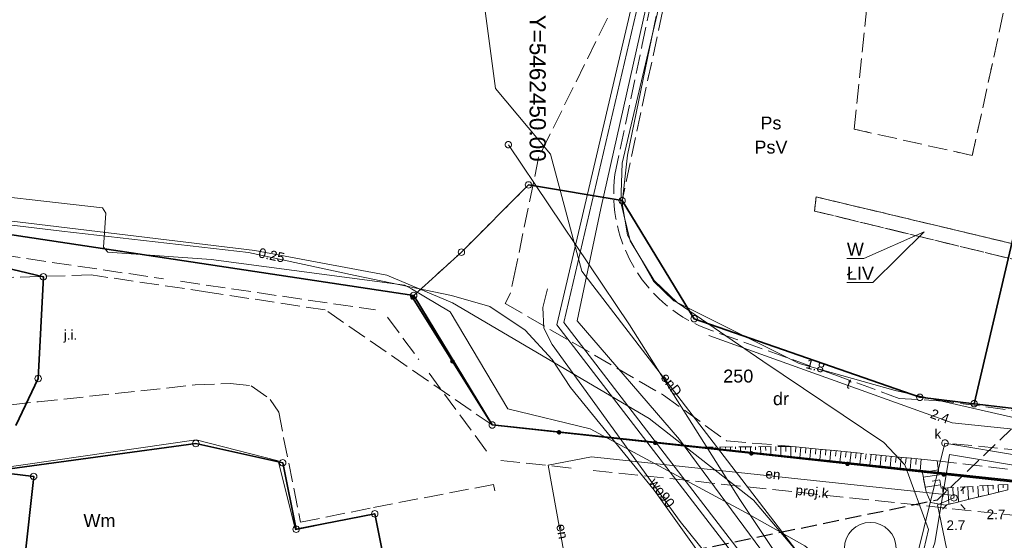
# Model space of a CAD drawing. Extents: x 5461355 to 5464904, y 5969481 to 5972975.
# Tile 28 of 40: x 5462410 to 5462486, y 5972256 to 5972297. Entities that reach past the tile are written whole.
import ezdxf
from ezdxf.enums import TextEntityAlignment as Align

# ---------------------------------------------------------------- set-up
doc = ezdxf.new("R2010")
doc.units = 0
for name, pattern in [('L_0_05', [1.75, 1.25, -0.5]), ('PRZER1-1', [1, 0.5, -0.5]), ('PRZER2-1', [1.5, 1, -0.5]), ('PRZER3-1', [2, 1.5, -0.5])]:
    doc.linetypes.add(name, pattern=pattern)
doc.layers.get('0').update_dxf_attribs({"linetype": 'CONTINUOUS'})
for name, color, linetype, lineweight in [('GEPPGD', 7, 'CONTINUOUS', 18), ('GESDZI', 7, 'CONTINUOUS', 18), ('GESDZI_O', 7, 'CONTINUOUS', 18), ('GSLKOG', 7, 'CONTINUOUS', 35), ('GSPWPN', 7, 'CONTINUOUS', 13), ('GSPWPN_O', 7, 'CONTINUOUS', 13), ('GSSKOA', 7, 'CONTINUOUS', 18), ('GSSKOA_O', 7, 'CONTINUOUS', 18), ('GSSZSN', 7, 'CONTINUOUS', 18), ('GUPELA', 7, 'CONTINUOUS', 18), ('GUPIKP', 7, 'CONTINUOUS', 18), ('GUPPRZ_O', 7, 'CONTINUOUS', 18), ('KRZYZE_2000', 230, 'CONTINUOUS', 18), ('ZAKRES', 3, 'L_0_05', 18)]:
    doc.layers.add(name, color=color, linetype=linetype, lineweight=lineweight)
for name, color, linetype, lineweight, true_color in [('GESKKL', 7, 'CONTINUOUS', 18, 0x24bc24), ('GESKKL_O', 7, 'CONTINUOUS', 18, 0x24bc24), ('GESUZY', 7, 'CONTINUOUS', 18, 0x008000), ('GESUZY_O', 7, 'CONTINUOUS', 18, 0x008000), ('GSSWWS', 7, 'CONTINUOUS', 18, 0x59d9ff), ('GULEPR', 1, 'CONTINUOUS', 18, 0xff0000), ('GULEPR_O', 1, 'CONTINUOUS', 18, 0xff0000), ('GULGPR', 7, 'CONTINUOUS', 18, 0xbfbf00), ('GULKPR', 7, 'CONTINUOUS', 18, 0x803300), ('GULKPR_O', 7, 'CONTINUOUS', 18, 0x803300), ('GULTPR', 7, 'CONTINUOUS', 18, 0xff9100), ('GULTPR_O', 7, 'CONTINUOUS', 18, 0xff9100), ('GULWPR', 5, 'CONTINUOUS', 18, 0x0000ff), ('GULWPR_O', 5, 'CONTINUOUS', 18, 0x0000ff), ('GUPKSD', 7, 'CONTINUOUS', 18, 0x803300), ('GUPKSD_O', 7, 'CONTINUOUS', 18, 0x803300)]:
    doc.layers.add(name, color=color, linetype=linetype, lineweight=lineweight, true_color=true_color)
doc.styles.add('Arial', font='arial.ttf')

# ---------------------------------------------------------------- blocks, each defined once
blk = doc.blocks.new('GSPWPN1')
blk.add_hatch(color=0).paths.add_polyline_path([(-0.045, 0), (-0.043, -0.012), (-0.039, -0.022), (-0.032, -0.032), (-0.022, -0.039), (-0.012, -0.043), (0, -0.045), (0.012, -0.043), (0.022, -0.039), (0.032, -0.032), (0.039, -0.022), (0.043, -0.012), (0.045, 0), (0.043, 0.012), (0.039, 0.022), (0.032, 0.032), (0.022, 0.039), (0.012, 0.043), (0, 0.045), (-0.012, 0.043), (-0.022, 0.039), (-0.032, 0.032), (-0.039, 0.022), (-0.043, 0.012)])
blk = doc.blocks.new('GUPKSD1')
at = {"color": 0}
blk.add_lwpolyline([(0, 0.25), (0.064705, 0.241481), (0.125, 0.216506), (0.176777, 0.176777), (0.216506, 0.125), (0.241481, 0.064705), (0.25, 0), (0.241481, -0.064705), (0.216506, -0.125), (0.176777, -0.176777), (0.125, -0.216506), (0.064705, -0.241481), (0, -0.25), (-0.064705, -0.241481), (-0.125, -0.216506), (-0.176777, -0.176777), (-0.216506, -0.125), (-0.241481, -0.064705), (-0.25, 0), (-0.241481, 0.064705), (-0.216506, 0.125), (-0.176777, 0.176777), (-0.125, 0.216506), (-0.064705, 0.241481)], close=True, dxfattribs=at)
blk = doc.blocks.new('GUPIKP1_1')
at = {"color": 0}
blk.add_lwpolyline([(0, 0.25), (0.064705, 0.241481), (0.125, 0.216506), (0.176777, 0.176777), (0.216506, 0.125), (0.241481, 0.064705), (0.25, 0), (0.241481, -0.064705), (0.216506, -0.125), (0.176777, -0.176777), (0.125, -0.216506), (0.064705, -0.241481), (0, -0.25), (-0.064705, -0.241481), (-0.125, -0.216506), (-0.176777, -0.176777), (-0.216506, -0.125), (-0.241481, -0.064705), (-0.25, 0), (-0.241481, 0.064705), (-0.216506, 0.125), (-0.176777, 0.176777), (-0.125, 0.216506), (-0.064705, 0.241481)], close=True, dxfattribs=at)
blk = doc.blocks.new('GEPPGD1_1')
at = {"color": 0}
blk.add_lwpolyline([(0, 0.25), (0.077254, 0.237764), (0.146946, 0.202254), (0.202254, 0.146946), (0.237764, 0.077254), (0.25, 0), (0.237764, -0.077254), (0.202254, -0.146946), (0.146946, -0.202254), (0.077254, -0.237764), (0, -0.25), (-0.077254, -0.237764), (-0.146946, -0.202254), (-0.202254, -0.146946), (-0.237764, -0.077254), (-0.25, 0), (-0.237764, 0.077254), (-0.202254, 0.146946), (-0.146946, 0.202254), (-0.077254, 0.237764)], close=True, dxfattribs=at)
blk = doc.blocks.new('KOLO')
blk.add_hatch(color=0).paths.add_polyline_path([(-0.175, 0), (-0.169037, -0.045293), (-0.151554, -0.0875), (-0.123744, -0.123744), (-0.0875, -0.151554), (-0.045293, -0.169037), (0, -0.175), (0.045293, -0.169037), (0.0875, -0.151554), (0.123744, -0.123744), (0.151554, -0.0875), (0.169037, -0.045293), (0.175, 0), (0.169037, 0.045293), (0.151554, 0.0875), (0.123744, 0.123744), (0.0875, 0.151554), (0.045293, 0.169037), (0, 0.175), (-0.045293, 0.169037), (-0.0875, 0.151554), (-0.123744, 0.123744), (-0.151554, 0.0875), (-0.169037, 0.045293)])
blk = doc.blocks.new('GSLKOG1')
blk.add_hatch(color=0).paths.add_polyline_path([(-0.175, 0), (-0.169037, -0.045293), (-0.151554, -0.0875), (-0.123744, -0.123744), (-0.0875, -0.151554), (-0.045293, -0.169037), (0, -0.175), (0.045293, -0.169037), (0.0875, -0.151554), (0.123744, -0.123744), (0.151554, -0.0875), (0.169037, -0.045293), (0.175, 0), (0.169037, 0.045293), (0.151554, 0.0875), (0.123744, 0.123744), (0.0875, 0.151554), (0.045293, 0.169037), (0, 0.175), (-0.045293, 0.169037), (-0.0875, 0.151554), (-0.123744, 0.123744), (-0.151554, 0.0875), (-0.169037, 0.045293)])
blk = doc.blocks.new('GUPELA1')
at = {"color": 0}
blk.add_lwpolyline([(0, 0.25), (0.064705, 0.241481), (0.125, 0.216506), (0.176777, 0.176777), (0.216506, 0.125), (0.241481, 0.064705), (0.25, 0), (0.241481, -0.064705), (0.216506, -0.125), (0.176777, -0.176777), (0.125, -0.216506), (0.064705, -0.241481), (0, -0.25), (-0.064705, -0.241481), (-0.125, -0.216506), (-0.176777, -0.176777), (-0.216506, -0.125), (-0.241481, -0.064705), (-0.25, 0), (-0.241481, 0.064705), (-0.216506, 0.125), (-0.176777, 0.176777), (-0.125, 0.216506), (-0.064705, 0.241481)], close=True, dxfattribs=at)
blk = doc.blocks.new('GUPELA2')
blk.add_hatch(color=0).paths.add_polyline_path([(-0.001087, 0.044987), (0.011881, 0.043403), (0.021281, 0.03965), (0.030065, 0.033482), (0.038133, 0.023893), (0.043117, 0.012881), (0.044986, 0.001113), (0.044323, -0.007777), (0.040557, -0.019497), (0.033417, -0.030138), (0.024849, -0.037517), (0.013788, -0.042836), (0.002013, -0.044955), (-0.00982, -0.043916), (-0.020466, -0.040077), (-0.029541, -0.033946), (-0.036867, -0.025804), (-0.04187, -0.01649), (-0.04461, -0.005909), (-0.044532, 0.006476), (-0.041285, 0.017903), (-0.034764, 0.028574), (-0.024479, 0.03776), (-0.013449, 0.042943)])
at = {"color": 0}
for points in [[(-0.883883, 0.883883), (-0.53033, 0.53033)], [(0.883883, 0.883883), (0.53033, 0.53033)], [(-0.883883, -0.883883), (-0.53033, -0.53033)], [(0.883883, -0.883883), (0.53033, -0.53033)]]:
    blk.add_lwpolyline(points, dxfattribs=at)

msp = doc.modelspace()

# ---------------------------------------------------------------- linework, layer by layer
at = {"layer": 'GESDZI', "color": 84, "linetype": 'Continuous', "lineweight": 35, "elevation": 10.22}
for points in [[(5462552.44, 5972302.79), (5462515.07, 5972400), (5462508.3, 5972371.1), (5462501.95, 5972343.96), (5462495.52, 5972316.49), (5462483.95, 5972267.08), (5462501.99, 5972264.94), (5462514.49, 5972273.68)], [(5462479.74, 5972267.58), (5462462.24, 5972273.68), (5462456.65, 5972282.84), (5462449.39, 5972284.06), (5462444.19, 5972278.84), (5462440.49, 5972275.48), (5462446.58, 5972265.43), (5462499.09, 5972259.82), (5462514.49, 5972273.68), (5462501.99, 5972264.94), (5462483.95, 5972267.08)]]:
    msp.add_lwpolyline(points, close=True, dxfattribs=at)
for points in [[(5462335.22, 5972217.06), (5462360.98, 5972216.97), (5462484.81, 5972241.37), (5462499.09, 5972259.82), (5462446.58, 5972265.43), (5462440.49, 5972275.48), (5462351.94, 5972288.84)], [(5462403.78, 5972278.83), (5462411.77, 5972276.93), (5462411.37, 5972269.03), (5462409.63, 5972265.38)], [(5462409.18, 5972262.03), (5462423.59, 5972263.99), (5462430.33, 5972262.5), (5462431.37, 5972257.34), (5462437.47, 5972258.54), (5462438.5, 5972253.33), (5462432.38, 5972252.13), (5462432.71, 5972250.43), (5462432.92, 5972250.4), (5462432.83, 5972249.86), (5462434.87, 5972239.38), (5462379.52, 5972227.92)], [(5462335.2, 5972238.11), (5462353.2, 5972239.21), (5462396.91, 5972239.67), (5462431.25, 5972240.54), (5462432.83, 5972249.86), (5462432.92, 5972250.4), (5462432.71, 5972250.43), (5462414.88, 5972252.79), (5462411.48, 5972253.22), (5462410.32, 5972254.89), (5462411.02, 5972261.44), (5462409.13, 5972261.67), (5462409.18, 5972262.03), (5462398.69, 5972260.61), (5462395.09, 5972258.21), (5462383.43, 5972255.8), (5462377.74, 5972255.04), (5462372.88, 5972254.99), (5462368.8, 5972253.57), (5462347.19, 5972249.77)]]:
    msp.add_lwpolyline(points, dxfattribs=at)
at = {"layer": 'GESDZI_O', "color": 84, "linetype": 'Continuous', "lineweight": 0}
msp.add_circle((5462475.894, 5972255.863), 2.003, dxfattribs=at)
at = {"layer": 'GESKKL', "color": 252, "linetype": 'PRZER3-1', "lineweight": 18}
for points in [[(5462512.871, 5972272.548), (5462511.4, 5972275.42), (5462494.03, 5972276.57), (5462471.58, 5972282.03), (5462471.69, 5972283.13), (5462493.92, 5972277.83), (5462510.86, 5972276.46), (5462490.15, 5972316.86), (5462489.19, 5972311.06), (5462483.81, 5972286.34), (5462474.64, 5972288.39), (5462475.66, 5972298.17), (5462471.59, 5972299.11), (5462463.99, 5972300.65), (5462460.613, 5972301.419), (5462456.65, 5972282.84), (5462462.24, 5972273.68), (5462479.74, 5972267.58), (5462483.95, 5972267.08), (5462501.99, 5972264.94)], [(5462510.86, 5972276.46), (5462493.92, 5972277.83), (5462471.69, 5972283.13), (5462471.58, 5972282.03), (5462494.03, 5972276.57), (5462511.4, 5972275.42), (5462512.83, 5972275.32), (5462552.44, 5972302.79), (5462552.153, 5972303.537), (5462512.83, 5972276.31)]]:
    msp.add_lwpolyline(points, close=True, dxfattribs=at)
at = {"layer": 'GESKKL_O', "color": 252, "linetype": 'Continuous', "lineweight": 13, "flags": 128}
msp.add_lwpolyline([(5462480.064, 5972280.424), (5462476.101, 5972276.474), (5462474.081, 5972276.474)], dxfattribs=at)
at = {"layer": 'GESUZY', "color": 252, "linetype": 'PRZER1-1', "lineweight": 18}
for points in [[(5462512.871, 5972272.548), (5462511.4, 5972275.42), (5462494.03, 5972276.57), (5462471.58, 5972282.03), (5462471.69, 5972283.13), (5462493.92, 5972277.83), (5462510.86, 5972276.46), (5462490.15, 5972316.86), (5462489.19, 5972311.06), (5462483.81, 5972286.34), (5462474.64, 5972288.39), (5462475.66, 5972298.17), (5462471.59, 5972299.11), (5462463.99, 5972300.65), (5462460.613, 5972301.419), (5462456.65, 5972282.84), (5462462.24, 5972273.68), (5462479.74, 5972267.58), (5462483.95, 5972267.08), (5462501.99, 5972264.94)], [(5462510.86, 5972276.46), (5462493.92, 5972277.83), (5462471.69, 5972283.13), (5462471.58, 5972282.03), (5462494.03, 5972276.57), (5462511.4, 5972275.42), (5462512.83, 5972275.32), (5462552.44, 5972302.79), (5462552.153, 5972303.537), (5462512.83, 5972276.31)], [(5462514.49, 5972273.68), (5462512.871, 5972272.548), (5462501.99, 5972264.94), (5462483.95, 5972267.08), (5462479.74, 5972267.58), (5462462.24, 5972273.68), (5462456.65, 5972282.84), (5462449.39, 5972284.06), (5462444.19, 5972278.84), (5462440.49, 5972275.48), (5462446.58, 5972265.43), (5462499.09, 5972259.82)]]:
    msp.add_lwpolyline(points, close=True, dxfattribs=at)
for points in [[(5462351.94, 5972288.84), (5462440.49, 5972275.48), (5462446.58, 5972265.43), (5462499.09, 5972259.82), (5462484.81, 5972241.37), (5462360.98, 5972216.97), (5462335.22, 5972217.06)], [(5462334.77, 5972224.75), (5462360.84, 5972224.63), (5462379.52, 5972227.92), (5462434.87, 5972239.38), (5462432.83, 5972249.86), (5462432.92, 5972250.4), (5462432.71, 5972250.43), (5462432.38, 5972252.13), (5462438.5, 5972253.33), (5462437.47, 5972258.54), (5462431.37, 5972257.34), (5462430.33, 5972262.5), (5462423.59, 5972263.99), (5462409.18, 5972262.03), (5462398.69, 5972260.61), (5462334.97, 5972251.94)], [(5462334.77, 5972224.75), (5462360.84, 5972224.63), (5462379.52, 5972227.92), (5462434.87, 5972239.38), (5462432.83, 5972249.86), (5462432.92, 5972250.4), (5462432.71, 5972250.43), (5462432.38, 5972252.13), (5462438.5, 5972253.33), (5462437.47, 5972258.54), (5462431.37, 5972257.34), (5462430.33, 5972262.5), (5462423.59, 5972263.99), (5462409.18, 5972262.03), (5462398.69, 5972260.61), (5462334.97, 5972251.94)]]:
    msp.add_lwpolyline(points, dxfattribs=at)
at = {"layer": 'GESUZY_O', "color": 252, "linetype": 'Continuous', "lineweight": 13, "flags": 128}
msp.add_lwpolyline([(5462480.064, 5972280.424), (5462475.401, 5972278.349), (5462474.081, 5972278.349)], dxfattribs=at)
at = {"layer": 'GSLKOG', "color": 252, "linetype": 'Continuous', "lineweight": 35}
msp.add_lwpolyline([(5462484.86, 5972241.64), (5462495.39, 5972255.18), (5462494.23, 5972260.21), (5462446.58, 5972265.43), (5462440.4, 5972275.32)], dxfattribs=at)
at = {"layer": 'GSSKOA', "color": 252, "linetype": 'PRZER3-1', "lineweight": 18}
msp.add_lwpolyline([(5462510.99, 5972264.79), (5462508.34, 5972264.2), (5462507.19, 5972264.26), (5462500.51, 5972265), (5462492.3, 5972265.86), (5462481.559, 5972267.277), (5462478.147, 5972267.494), (5462473.152, 5972269.318), (5462463.58, 5972272.761, -0.356655), (5462456.098, 5972284.867), (5462458.189, 5972294.82), (5462460.577, 5972306.197), (5462462.125, 5972314.009), (5462463.559, 5972320.921), (5462464.675, 5972325.569), (5462465.543, 5972328.775), (5462467.444, 5972335.673), (5462471.875, 5972350.653), (5462475.544, 5972363.274), (5462480.544, 5972380.005), (5462484.001, 5972391.313), (5462488.466, 5972405.55), (5462486.076, 5972406.409), (5462481.072, 5972401.5)], format="xyb", dxfattribs=at)
for points in [[(5462455.508, 5972296.992), (5462450.172, 5972286.173), (5462448.418, 5972277.634), (5462447.974, 5972275.607), (5462447.591, 5972274.848), (5462459.868, 5972267.749), (5462464.75, 5972264.2), (5462469.898, 5972263.763), (5462481.086, 5972262.646), (5462491.86, 5972261.4), (5462495.89, 5972261.1), (5462497.88, 5972260.48), (5462499.01, 5972259.46), (5462499.83, 5972258.19), (5462500.34, 5972257.01), (5462500.44, 5972255.97), (5462500.31, 5972254.96), (5462499.62, 5972253.4), (5462510.99, 5972264.79)], [(5462486.572, 5972260.395), (5462481.707, 5972259.215), (5462480.593, 5972259.408), (5462480.229, 5972260.245), (5462479.908, 5972261.869), (5462462.715, 5972263.709), (5462446.58, 5972265.43), (5462433.634, 5972274.353), (5462424.681, 5972275.718), (5462415.467, 5972277.078), (5462402.241, 5972276.66), (5462389.012, 5972276.263), (5462375.897, 5972275.85), (5462369.231, 5972275.668), (5462358.034, 5972273.105), (5462340.93, 5972269.252)], [(5462339.418, 5972259.677), (5462356.216, 5972261.391), (5462371.408, 5972263.064), (5462389.393, 5972264.892), (5462411.373, 5972267.227), (5462423.536, 5972268.537), (5462426.256, 5972268.645), (5462427.872, 5972268.47), (5462429.354, 5972267.419), (5462430.027, 5972266.436), (5462430.402, 5972264.438), (5462431.72, 5972257.891), (5462437.381, 5972259.026), (5462446.687, 5972260.818), (5462446.782, 5972260.327)]]:
    msp.add_lwpolyline(points, dxfattribs=at)
at = {"layer": 'GSSWWS', "color": 252, "linetype": 'Continuous', "lineweight": 18}
msp.add_lwpolyline([(5462338.04, 5972225.111), (5462360.84, 5972224.63), (5462372.84, 5972227.023), (5462380.315, 5972228.249), (5462402.119, 5972232.751), (5462434.87, 5972239.38), (5462432.356, 5972252.042), (5462438.547, 5972253.275), (5462437.477, 5972258.536), (5462431.329, 5972257.303), (5462429.991, 5972262.652), (5462423.625, 5972264.29), (5462363.851, 5972255.651), (5462339.471, 5972252.224)], dxfattribs=at)
at = {"layer": 'GSSZSN', "color": 252, "linetype": 'PRZER2-1', "lineweight": 18}
msp.add_lwpolyline([(5462462.715, 5972263.709), (5462469.898, 5972263.763), (5462481.086, 5972262.646), (5462481.382, 5972260.524), (5462486.572, 5972260.823), (5462486.572, 5972260.395), (5462481.707, 5972259.215), (5462480.593, 5972259.408), (5462480.229, 5972260.245), (5462479.908, 5972261.869)], close=True, dxfattribs=at)
at = {"layer": 'GSSZSN', "color": 252, "linetype": 'Continuous', "lineweight": 18}
for points in [[(5462463.093, 5972263.711), (5462463.094, 5972263.69)], [(5462463.484, 5972263.714), (5462463.485, 5972263.626)], [(5462463.875, 5972263.717), (5462463.875, 5972263.651)], [(5462464.266, 5972263.72), (5462464.267, 5972263.542)], [(5462464.657, 5972263.723), (5462464.657, 5972263.612)], [(5462465.047, 5972263.726), (5462465.049, 5972263.459)], [(5462465.438, 5972263.729), (5462465.439, 5972263.573)], [(5462465.829, 5972263.732), (5462465.832, 5972263.375)], [(5462466.22, 5972263.735), (5462466.221, 5972263.534)], [(5462466.611, 5972263.738), (5462466.614, 5972263.291)], [(5462467.001, 5972263.741), (5462467.003, 5972263.495)], [(5462467.392, 5972263.744), (5462467.396, 5972263.208)], [(5462467.783, 5972263.747), (5462467.785, 5972263.456)], [(5462468.174, 5972263.75), (5462468.179, 5972263.124)], [(5462468.565, 5972263.753), (5462468.567, 5972263.418)], [(5462468.955, 5972263.756), (5462468.961, 5972263.04)], [(5462469.346, 5972263.759), (5462469.349, 5972263.379)], [(5462469.737, 5972263.762), (5462469.743, 5972262.957)], [(5462470.127, 5972263.74), (5462470.086, 5972263.332)], [(5462470.516, 5972263.701), (5462470.434, 5972262.883)], [(5462470.904, 5972263.663), (5462470.863, 5972263.252)], [(5462471.293, 5972263.624), (5462471.211, 5972262.8)], [(5462471.682, 5972263.585), (5462471.641, 5972263.172)], [(5462472.071, 5972263.546), (5462471.988, 5972262.717)], [(5462472.46, 5972263.507), (5462472.418, 5972263.091)], [(5462472.849, 5972263.468), (5462472.765, 5972262.633)], [(5462473.238, 5972263.43), (5462473.196, 5972263.011)], [(5462473.627, 5972263.391), (5462473.543, 5972262.55)], [(5462474.015, 5972263.352), (5462473.973, 5972262.93)], [(5462474.404, 5972263.313), (5462474.32, 5972262.467)], [(5462474.793, 5972263.274), (5462474.751, 5972262.85)], [(5462475.182, 5972263.236), (5462475.097, 5972262.384)], [(5462475.571, 5972263.197), (5462475.528, 5972262.77)], [(5462475.96, 5972263.158), (5462475.874, 5972262.301)], [(5462476.349, 5972263.119), (5462476.306, 5972262.689)], [(5462476.738, 5972263.08), (5462476.651, 5972262.218)], [(5462477.126, 5972263.041), (5462477.083, 5972262.609)], [(5462477.515, 5972263.003), (5462477.429, 5972262.135)], [(5462477.904, 5972262.964), (5462477.861, 5972262.528)], [(5462478.293, 5972262.925), (5462478.206, 5972262.051)], [(5462478.682, 5972262.886), (5462478.638, 5972262.448)], [(5462479.071, 5972262.847), (5462478.983, 5972261.968)], [(5462479.46, 5972262.809), (5462479.416, 5972262.368)], [(5462479.849, 5972262.77), (5462479.76, 5972261.885)], [(5462481.238, 5972261.555), (5462480.004, 5972261.383)], [(5462481.184, 5972261.942), (5462480.556, 5972261.855)], [(5462481.346, 5972260.781), (5462480.156, 5972260.615)], [(5462481.292, 5972261.168), (5462480.686, 5972261.084)], [(5462481.512, 5972260.531), (5462481.55, 5972259.884)], [(5462481.902, 5972260.554), (5462481.976, 5972259.28)], [(5462482.293, 5972260.576), (5462482.327, 5972259.975)], [(5462482.683, 5972260.599), (5462482.748, 5972259.468)], [(5462483.073, 5972260.621), (5462483.103, 5972260.091)], [(5462483.463, 5972260.644), (5462483.52, 5972259.655)], [(5462483.853, 5972260.666), (5462483.88, 5972260.207)], [(5462484.243, 5972260.689), (5462484.292, 5972259.842)], [(5462484.633, 5972260.711), (5462484.656, 5972260.323)], [(5462485.024, 5972260.734), (5462485.064, 5972260.029)], [(5462485.414, 5972260.757), (5462485.432, 5972260.44)], [(5462485.804, 5972260.779), (5462485.836, 5972260.216)], [(5462486.194, 5972260.802), (5462486.208, 5972260.556)]]:
    msp.add_lwpolyline(points, dxfattribs=at)
at = {"layer": 'GULEPR', "color": 1, "linetype": 'Continuous', "lineweight": 18, "true_color": 0xff0000, "elevation": 10.14}
for points in [[(5462475.16, 5972244.59), (5462478.06, 5972247.24), (5462480.42, 5972257.32), (5462478.57, 5972262.35), (5462476.95, 5972264.06), (5462467.57, 5972270.37), (5462460.93, 5972274.93), (5462459.13, 5972276.64), (5462457.27, 5972279.73), (5462456.56, 5972282.69), (5462456.66, 5972285.75), (5462461.07, 5972304.59)], [(5462475.16, 5972244.59), (5462478.06, 5972247.24), (5462480.42, 5972257.32), (5462478.57, 5972262.35), (5462476.95, 5972264.06), (5462467.57, 5972270.37), (5462460.93, 5972274.93), (5462459.13, 5972276.64), (5462457.27, 5972279.73), (5462456.56, 5972282.69), (5462456.66, 5972285.75), (5462461.07, 5972304.59)], [(5462470.38, 5972255.4), (5462466.85, 5972259.59), (5462458.76, 5972265.93), (5462443.51, 5972274.91), (5462438.41, 5972277.05), (5462428.18, 5972278.96), (5462405.23, 5972281.73), (5462396.94, 5972281.48), (5462389.66, 5972281.67), (5462378.91, 5972286.13), (5462368.58, 5972289.18), (5462361.58, 5972290.86), (5462352.05, 5972292.39), (5462339.93, 5972292.82), (5462310.1, 5972293.57), (5462273.26, 5972296.8), (5462249.37, 5972299.22), (5462230.12, 5972301.34)], [(5462470.38, 5972255.4), (5462466.85, 5972259.59), (5462458.76, 5972265.93), (5462443.51, 5972274.91), (5462438.41, 5972277.05), (5462428.18, 5972278.96), (5462405.23, 5972281.73), (5462396.94, 5972281.48), (5462389.66, 5972281.67), (5462378.91, 5972286.13), (5462368.58, 5972289.18), (5462361.58, 5972290.86), (5462352.05, 5972292.39), (5462339.93, 5972292.82), (5462310.1, 5972293.57), (5462273.26, 5972296.8), (5462249.37, 5972299.22), (5462230.12, 5972301.34)], [(5462445.843, 5972298.942), (5462446.827, 5972291.552), (5462451.088, 5972286.436), (5462453.532, 5972277.358), (5462470.38, 5972255.4)], [(5462445.843, 5972298.942), (5462446.827, 5972291.552), (5462451.088, 5972286.436), (5462453.532, 5972277.358), (5462470.38, 5972255.4)], [(5462458.51, 5972297.87), (5462455, 5972282.22), (5462453.17, 5972273.5), (5462461.11, 5972264.3), (5462467.4, 5972255.77), (5462471.26, 5972250.87), (5462475.48, 5972249.2), (5462478.12, 5972248.66), (5462480.89, 5972256.28), (5462482.04, 5972263.14), (5462493.83, 5972261.18), (5462494.56, 5972261.55), (5462504.27, 5972269.81), (5462513.85, 5972277.78), (5462522.49, 5972284.94), (5462533.64, 5972292.19), (5462543.66, 5972298.78)], [(5462458.51, 5972297.87), (5462455, 5972282.22), (5462453.17, 5972273.5), (5462461.11, 5972264.3), (5462467.4, 5972255.77), (5462471.26, 5972250.87), (5462475.48, 5972249.2), (5462478.12, 5972248.66), (5462480.89, 5972256.28), (5462482.04, 5972263.14), (5462493.83, 5972261.18), (5462494.56, 5972261.55), (5462504.27, 5972269.81), (5462513.85, 5972277.78), (5462522.49, 5972284.94), (5462533.64, 5972292.19), (5462543.66, 5972298.78)], [(5462459.29, 5972297.15), (5462457.08, 5972286.36), (5462456.65, 5972282.64), (5462457.08, 5972280.16), (5462459.08, 5972276.6), (5462460.65, 5972275.06), (5462470.38, 5972270.21), (5462477.82, 5972268.1), (5462494.57, 5972264.29), (5462503.18, 5972257.54), (5462510.4, 5972252.04), (5462512.55, 5972250.39), (5462521.87, 5972262.5), (5462546.02, 5972277.04), (5462561.04, 5972286.89), (5462560.86, 5972287.58), (5462559.63, 5972291.13), (5462559.19, 5972292.17), (5462556.75, 5972298.92)], [(5462459.29, 5972297.15), (5462457.08, 5972286.36), (5462456.65, 5972282.64), (5462457.08, 5972280.16), (5462459.08, 5972276.6), (5462460.65, 5972275.06), (5462470.38, 5972270.21), (5462477.82, 5972268.1), (5462494.57, 5972264.29), (5462503.18, 5972257.54), (5462510.4, 5972252.04), (5462512.55, 5972250.39), (5462521.87, 5972262.5), (5462546.02, 5972277.04), (5462561.04, 5972286.89), (5462560.86, 5972287.58), (5462559.63, 5972291.13), (5462559.19, 5972292.17), (5462556.75, 5972298.92)], [(5462471.73, 5972255.149), (5462471.72, 5972255.3), (5462470.81, 5972256.06), (5462466.28, 5972258.62), (5462454.17, 5972265.12), (5462447.79, 5972266.69), (5462443.32, 5972274.21), (5462440.31, 5972276), (5462439.79, 5972276.27), (5462424.77, 5972278.26), (5462416.78, 5972278.83), (5462416.44, 5972279.22), (5462416.62, 5972281.87), (5462416.36, 5972282.27), (5462404.06, 5972283.67), (5462392.75, 5972284.579), (5462392.491, 5972285.378), (5462392.151, 5972284.682), (5462389.11, 5972285.72), (5462368.69, 5972289.36), (5462352.94, 5972292.2)], [(5462471.73, 5972255.149), (5462471.72, 5972255.3), (5462470.81, 5972256.06), (5462466.28, 5972258.62), (5462454.17, 5972265.12), (5462447.79, 5972266.69), (5462443.32, 5972274.21), (5462440.31, 5972276), (5462439.79, 5972276.27), (5462424.77, 5972278.26), (5462416.78, 5972278.83), (5462416.44, 5972279.22), (5462416.62, 5972281.87), (5462416.36, 5972282.27), (5462404.06, 5972283.67), (5462392.75, 5972284.579), (5462392.491, 5972285.378), (5462392.151, 5972284.682), (5462389.11, 5972285.72), (5462368.69, 5972289.36), (5462352.94, 5972292.2)], [(5462450.91, 5972262.31), (5462454.27, 5972262.95), (5462482.4, 5972259.97), (5462482.38, 5972259.78), (5462481.12, 5972259.24), (5462482.69, 5972251.62), (5462461.01, 5972247.38), (5462462.57, 5972240.18)], [(5462450.91, 5972262.31), (5462454.27, 5972262.95), (5462482.4, 5972259.97), (5462482.38, 5972259.78), (5462481.12, 5972259.24), (5462482.69, 5972251.62), (5462461.01, 5972247.38), (5462462.57, 5972240.18)], [(5462450.91, 5972262.31), (5462452.79, 5972251.98)], [(5462450.91, 5972262.31), (5462452.79, 5972251.98)]]:
    msp.add_lwpolyline(points, dxfattribs=at)
at = {"layer": 'GULGPR', "color": 52, "linetype": 'Continuous', "lineweight": 18, "true_color": 0xbfbf00, "elevation": 10.14}
msp.add_lwpolyline([(5462469.14, 5972233.96), (5462469.22, 5972234.44), (5462469.99, 5972245.17), (5462459.14, 5972260.37), (5462452.66, 5972268.35), (5462451.23, 5972270.52), (5462449.13, 5972272.79), (5462446.4, 5972274.63), (5462443.43, 5972275.47), (5462435.95, 5972277.04), (5462427.69, 5972278.82), (5462413.19, 5972280.46), (5462402.22, 5972281.79), (5462394.22, 5972282.56), (5462384.59, 5972284.05), (5462374.3, 5972286.55), (5462364.92, 5972288.23), (5462351.65, 5972289.76), (5462343.98, 5972290.12), (5462334.31, 5972291.23), (5462298.58, 5972294.17), (5462264.1, 5972296.99)], dxfattribs=at)
at = {"layer": 'GULKPR', "linetype": 'Continuous', "lineweight": 18}
for points in [[(5462400.05, 5972433.44), (5462409.01, 5972424.7), (5462418.99, 5972418.29), (5462425.8, 5972415.71), (5462436.86, 5972411.57), (5462445.69, 5972408.55), (5462457.25, 5972405.11), (5462466.62, 5972402.15), (5462479.19, 5972398.21), (5462481.9, 5972392.34), (5462478.84, 5972380.63), (5462472.09, 5972357.76), (5462468.35, 5972345.31), (5462460.58, 5972310.64), (5462457.92, 5972298.2), (5462452.12, 5972273.39), (5462470.25, 5972249.77)], [(5462469.86, 5972249.44), (5462451.58, 5972273.2), (5462457.42, 5972298.12), (5462459.9, 5972310.9), (5462467.92, 5972345.43), (5462471.68, 5972358), (5462478.44, 5972380.8), (5462481.58, 5972392.26), (5462478.91, 5972397.8), (5462466.58, 5972401.77), (5462457.1, 5972404.67), (5462445.44, 5972408.04), (5462436.51, 5972411.26), (5462425.61, 5972415.18), (5462418.74, 5972417.87), (5462408.74, 5972424.29), (5462399.65, 5972432.95)], [(5462477.188, 5972245.73), (5462481.686, 5972264.028)], [(5462481.686, 5972264.028), (5462494.03, 5972261.956)]]:
    msp.add_lwpolyline(points, dxfattribs=at)
at = {"layer": 'GULKPR', "linetype": 'PRZER3-1', "lineweight": 18}
for points in [[(5462394.645, 5972280.676), (5462421.084, 5972276.778)], [(5462422.41, 5972276.582), (5462437.517, 5972274.355)], [(5462438.467, 5972273.785), (5462440.884, 5972270.517)], [(5462441.681, 5972269.439), (5462446.28, 5972263.22)], [(5462482.289, 5972263.97), (5462511.754, 5972261.151)], [(5462447.234, 5972262.674), (5462453.066, 5972262.051)], [(5462454.398, 5972261.908), (5462488.334, 5972258.283)]]:
    msp.add_lwpolyline(points, dxfattribs=at)
at = {"layer": 'GULTPR', "color": 30, "linetype": 'Continuous', "lineweight": 18, "true_color": 0xff9100, "elevation": 10.14}
msp.add_lwpolyline([(5462500.3, 5972263.73), (5462482.24, 5972265.6), (5462463.376, 5972272.374)], dxfattribs=at)
msp.add_lwpolyline([(5462500.3, 5972263.73), (5462482.24, 5972265.6), (5462463.376, 5972272.374)], dxfattribs=at)
at = {"layer": 'GULWPR', "color": 5, "linetype": 'Continuous', "lineweight": 18, "true_color": 0x0000ff, "elevation": 10.14}
for points in [[(5462447.83, 5972287.18), (5462457.22, 5972273.19), (5462465.78, 5972259.66), (5462475.8, 5972244.61)], [(5462468.51, 5972225.12), (5462468.14, 5972225.62), (5462468.145, 5972226.073), (5462468.25, 5972236.58), (5462469.37, 5972245.68), (5462469.24, 5972247.19), (5462468.14, 5972249.27), (5462461.16, 5972257.95), (5462451.23, 5972271.67), (5462450.58, 5972272.94), (5462450.5, 5972274.54), (5462450.876, 5972275.99)]]:
    msp.add_lwpolyline(points, dxfattribs=at)
at = {"layer": 'ZAKRES', "lineweight": 30, "flags": 128}
msp.add_lwpolyline([(5462543.8, 5972311.19), (5462511.46, 5972288.78), (5462481.09, 5972259.6), (5462422.01, 5972247.35), (5462418.13, 5972209.64), (5462389.82, 5972163.08), (5462367.15, 5972078.93), (5462475.94, 5972049.63), (5462481.47, 5972081.94), (5462475.95, 5972139.11), (5462481.03, 5972188.17), (5462517.69, 5972229.73), (5462568.77, 5972278.32)], close=True, dxfattribs=at)

# ---------------------------------------------------------------- block references
at = {"layer": 'GEPPGD', "color": 252, "linetype": 'Continuous', "lineweight": 18}
for p in [(5462449.39, 5972284.06, 10.24), (5462456.65, 5972282.84, 10.24), (5462444.19, 5972278.84, 10.24), (5462411.77, 5972276.93, 10.24), (5462440.49, 5972275.48, 10.24), (5462462.24, 5972273.68, 10.24), (5462411.37, 5972269.03, 10.24), (5462479.74, 5972267.58, 10.24), (5462483.95, 5972267.08, 10.24), (5462446.58, 5972265.43, 10.24), (5462423.59, 5972263.99, 10.24), (5462430.33, 5972262.5, 10.24), (5462411.02, 5972261.44, 10.24), (5462437.47, 5972258.54, 10.24), (5462431.37, 5972257.34, 10.24)]:
    msp.add_blockref('GEPPGD1_1', p, dxfattribs=at)
at = {"layer": 'GSLKOG', "color": 252, "linetype": 'Continuous', "lineweight": 35}
for name, p, rotation in [('GSLKOG1', (5462440.4, 5972275.32, 10.18), 122.0001754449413), ('KOLO', (5462443.49, 5972270.375, 10.18), 122.0001754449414), ('KOLO', (5462443.49, 5972270.375, 10.18), 122.0001754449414), ('KOLO', (5462451.767, 5972264.862, 10.18), 173.7482459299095), ('KOLO', (5462451.767, 5972264.862, 10.18), 173.7482459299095), ('KOLO', (5462459.222, 5972264.045, 10.18), 173.7482459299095), ('KOLO', (5462459.222, 5972264.045, 10.18), 173.7482459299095), ('KOLO', (5462466.677, 5972263.228, 10.18), 173.7482459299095), ('KOLO', (5462466.677, 5972263.228, 10.18), 173.7482459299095), ('KOLO', (5462474.133, 5972262.412, 10.18), 173.7482459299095), ('KOLO', (5462474.133, 5972262.412, 10.18), 173.7482459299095), ('KOLO', (5462481.588, 5972261.595, 10.18), 173.7482459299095), ('KOLO', (5462481.588, 5972261.595, 10.18), 173.7482459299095)]:
    msp.add_blockref(name, p, dxfattribs=dict(at, rotation=rotation))
at = {"layer": 'GSPWPN', "color": 252, "linetype": 'Continuous', "lineweight": 13}
msp.add_blockref('GSPWPN1', (5462481.78, 5972258.982, 10.08), dxfattribs=at)
at = {"layer": 'GUPELA', "color": 252, "linetype": 'Continuous', "lineweight": 18}
for name in ['GUPELA2', 'GUPELA1']:
    msp.add_blockref(name, (5462482.38, 5972259.78, 10.16), dxfattribs=at)
at = {"layer": 'GUPIKP', "color": 252, "linetype": 'Continuous', "lineweight": 18}
msp.add_blockref('GUPIKP1_1', (5462447.83, 5972287.18, 10.16), dxfattribs=at)
at = {"layer": 'GUPKSD', "linetype": 'Continuous', "lineweight": 18}
msp.add_blockref('GUPKSD1', (5462481.686, 5972264.028, 10.16), dxfattribs=at)

# ---------------------------------------------------------------- texts
at = {"layer": 'GESDZI_O', "color": 84, "linetype": 'Continuous', "lineweight": 0, "style": 'Arial'}
msp.add_text('250', height=1, dxfattribs=at).set_placement((5462465.659, 5972268.726, 10.8), align=Align.CENTER)
at = {"layer": 'GESKKL_O', "color": 252, "linetype": 'Continuous', "lineweight": 0, "style": 'Arial'}
msp.add_text('PsV', height=1, dxfattribs=at).set_placement((5462468.193, 5972286.491, 10.8), align=Align.CENTER)
msp.add_text('ŁIV', height=1, dxfattribs=at).set_placement((5462474.081, 5972276.704, 10.8))
at = {"layer": 'GESUZY_O', "color": 252, "linetype": 'Continuous', "lineweight": 0, "style": 'Arial'}
for s, p in [('Ps', (5462468.193, 5972288.366, 10.8)), ('dr', (5462468.971, 5972266.97, 10.8)), ('Wm', (5462416.12, 5972257.513, 10.8))]:
    msp.add_text(s, height=1, dxfattribs=at).set_placement(p, align=Align.CENTER)
msp.add_text('W', height=1, dxfattribs=at).set_placement((5462474.081, 5972278.579, 10.8))
at = {"layer": 'GSPWPN_O', "color": 252, "linetype": 'Continuous', "lineweight": 0, "style": 'Arial'}
for p in [(5462484.916, 5972258.12, 10.8), (5462481.805, 5972257.278, 10.8)]:
    msp.add_text('2.7', height=0.75, dxfattribs=at).set_placement(p)
at = {"layer": 'GSSKOA_O', "color": 252, "linetype": 'Continuous', "lineweight": 0, "style": 'Arial'}
msp.add_text('j.i.', height=0.75, dxfattribs=at).set_placement((5462413.875, 5972272.05, 10.8), align=Align.CENTER)
at = {"layer": 'GULEPR_O', "color": 1, "linetype": 'Continuous', "lineweight": 0, "true_color": 0xff0000, "style": 'Arial'}
for s, rotation, p in [('enD', 307.49781, (5462460.173, 5972268.354, 10.8)), ('en', 353.95283, (5462468.313, 5972261.249, 10.8)), ('en', 280.31461, (5462451.641, 5972257.107, 10.8))]:
    msp.add_text(s, height=0.75, rotation=rotation, dxfattribs=at).set_placement(p, align=Align.CENTER)
at = {"layer": 'GULKPR_O', "color": 36, "linetype": 'Continuous', "lineweight": 0, "true_color": 0x803300, "style": 'Arial'}
msp.add_text('proj.k', height=0.75, rotation=353.90183, dxfattribs=at).set_placement((5462471.343, 5972259.885, 10.8), align=Align.CENTER)
at = {"layer": 'GULTPR_O', "color": 30, "linetype": 'Continuous', "lineweight": 0, "true_color": 0xff9100, "style": 'Arial'}
msp.add_text('t', height=0.75, rotation=340.24698, dxfattribs=at).set_placement((5462474.127, 5972268.288, 10.8), align=Align.CENTER)
at = {"layer": 'GULWPR_O', "color": 5, "linetype": 'Continuous', "lineweight": 0, "true_color": 0x0000ff, "style": 'Arial'}
msp.add_text('wo90', height=0.75, rotation=305.89555, dxfattribs=at).set_placement((5462459.45, 5972259.951, 10.8), align=Align.CENTER)
at = {"layer": 'GUPKSD_O', "linetype": 'Continuous', "lineweight": 0, "style": 'Arial'}
msp.add_text('k', height=0.75, rotation=360, dxfattribs=at).set_placement((5462481.398, 5972264.366, 10.8), align=Align.RIGHT)
at = {"layer": 'GUPPRZ_O', "color": 52, "linetype": 'Continuous', "lineweight": 0, "true_color": 0xbfbf00, "style": 'Arial'}
msp.add_text('0.25', height=0.75, rotation=347.83894, dxfattribs=at).set_placement((5462428.396, 5972278.451, 10.8))
at = {"layer": 'GUPPRZ_O', "color": 1, "linetype": 'Continuous', "lineweight": 0, "true_color": 0xff0000, "style": 'Arial'}
msp.add_text('1.8', height=0.75, rotation=344.16655, dxfattribs=at).set_placement((5462470.835, 5972269.861, 10.8))
at = {"layer": 'GUPPRZ_O', "color": 30, "linetype": 'Continuous', "lineweight": 0, "true_color": 0xff9100, "style": 'Arial'}
msp.add_text('2.4', height=0.75, rotation=340.24698, dxfattribs=at).set_placement((5462481.853, 5972265.514, 10.8), align=Align.RIGHT)
at = {"layer": 'KRZYZE_2000', "color": 252, "lineweight": 25, "style": 'Arial'}
msp.add_text('Y=5462450.00', height=1.25, rotation=-90, dxfattribs=at).set_placement((5462449.48, 5972297.27))

doc.saveas('drawing.dxf')
